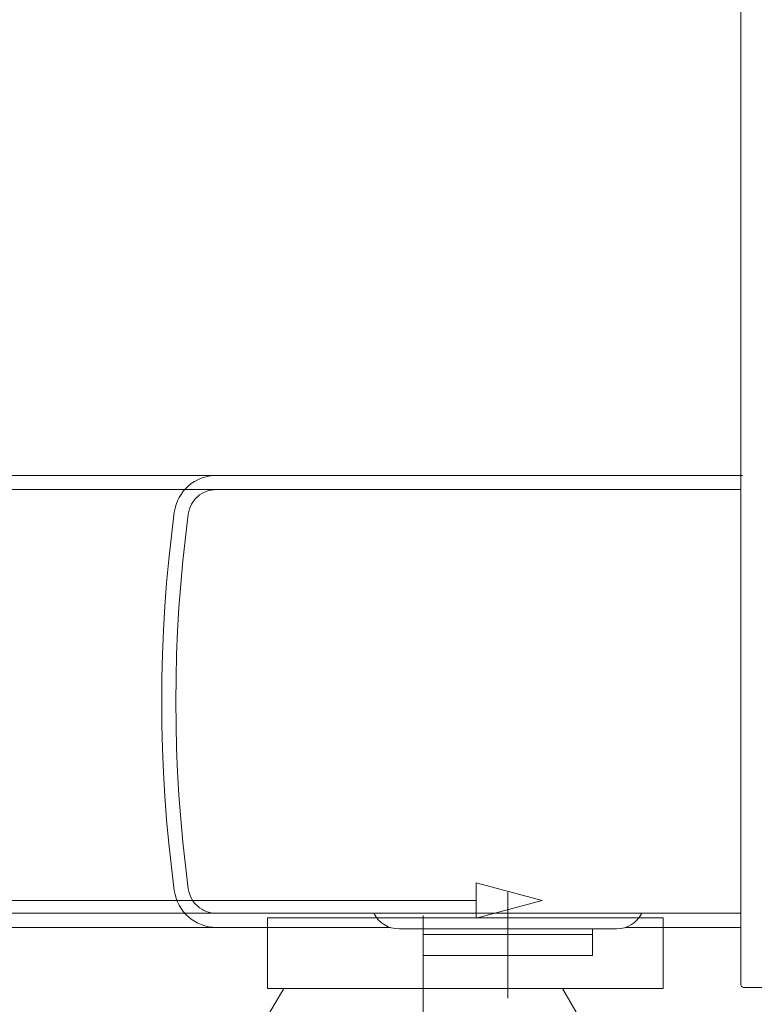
# Paper-space layout 'AD-02 DETAL MONTAŻU DRZWI' of a CAD drawing. Header units: millimetres. Extents: x 0 to 594, y 0 to 550.
# Tile 22 of 99: x 107 to 118, y 123 to 137. Entities that reach past the tile are written whole.
import ezdxf
from ezdxf.xclip import XClip

# ---------------------------------------------------------------- set-up
doc = ezdxf.new("R2010")
doc.units = ezdxf.units.MM
doc.header["$MEASUREMENT"] = 0
doc.header["$XCLIPFRAME"] = 0
for name, pattern in [('DASH_CENTER', [70, 55, -5, 5, -5]), ('DASHED', [2000, 1000, -1000]), ('DOT_CENTER', [1398.6, 1198.8, -99.9, 0, -99.9])]:
    doc.linetypes.add(name, pattern=pattern)
doc.layers.add('A_stolarka_Nr_pióra__1', color=7, linetype='Continuous', lineweight=20)
for name, color, linetype, lineweight, true_color in [('A_stolarka_Nr_pióra__10', 7, 'Continuous', 13, 0x4b4b4b), ('A_stolarka_Nr_pióra__170', 7, 'Continuous', 5, 0x1c1c1c), ('A_stolarka_Nr_pióra__7', 7, 'Continuous', 18, 0x171717)]:
    doc.layers.add(name, color=color, linetype=linetype, lineweight=lineweight, true_color=true_color)

# ---------------------------------------------------------------- blocks, each defined once
blk = doc.blocks.new('Rysunek_2_2', base_point=(-46914.584, -27095.2))
at = {"layer": 'A_stolarka_Nr_pióra__1', "color": 7, "linetype": 'Continuous', "lineweight": 20, "ltscale": 0.2, "flags": 128}
blk.add_lwpolyline([(118.585, 123.409), (117.635, 123.409), (117.624, 123.411), (117.614, 123.414), (117.604, 123.42), (117.596, 123.428), (117.59, 123.438), (117.586, 123.449), (117.585, 123.459), (117.585, 137.808)], dxfattribs=at)
blk.add_lwpolyline([(118.585, 123.409), (117.635, 123.409), (117.624, 123.411), (117.614, 123.414), (117.604, 123.42), (117.596, 123.428), (117.59, 123.438), (117.586, 123.449), (117.585, 123.459), (117.585, 137.808)], dxfattribs=at)
at = {"layer": 'A_stolarka_Nr_pióra__10', "color": 251, "linetype": 'Continuous', "lineweight": 13, "ltscale": 0.2, "true_color": 0x4b4b4b}
for p, q in [((117.607, 130.662), (107.159, 130.662)), ((107.159, 130.462), (117.586, 130.462)), ((107.159, 124.462), (117.586, 124.462)), ((110.886, 124.398), (116.486, 124.398)), ((110.886, 124.398), (110.886, 123.398)), ((116.486, 124.398), (116.486, 123.398)), ((112.623, 124.262), (107.159, 124.262)), ((115.826, 124.243), (112.746, 124.243)), ((113.086, 123.862), (113.086, 124.243)), ((115.486, 123.862), (115.486, 124.243)), ((117.586, 124.262), (115.949, 124.262)), ((113.086, 124.163), (115.486, 124.163)), ((113.086, 123.862), (115.486, 123.862)), ((116.486, 123.398), (110.886, 123.398)), ((111.113, 123.398), (110.886, 123.005)), ((115.059, 123.398), (115.286, 123.005))]:
    blk.add_line(p, q, dxfattribs=at)
at = {"layer": 'A_stolarka_Nr_pióra__10', "color": 251, "linetype": 'DASH_CENTER', "lineweight": 13, "ltscale": 0.2, "true_color": 0x4b4b4b}
blk.add_line((114.286, 123.262), (114.286, 124.763), dxfattribs=at)
at = {"layer": 'A_stolarka_Nr_pióra__10', "color": 251, "linetype": 'DOT_CENTER', "lineweight": 13, "ltscale": 0.2, "true_color": 0x4b4b4b}
for p, q in [((113.086, 124.243), (113.086, 124.43)), ((113.086, 107.442), (113.086, 123.862))]:
    blk.add_line(p, q, dxfattribs=at)
at = {"layer": 'A_stolarka_Nr_pióra__10', "color": 251, "linetype": 'DASHED', "lineweight": 13, "ltscale": 0.2, "true_color": 0x4b4b4b}
for centre, radius, start, end in [((110.159, 130.062), 0.6, 90, 172.3771), ((110.159, 130.062), 0.4, 90, 172.3771), ((129.586, 127.462), 20.2, 172.3771, 187.6229), ((129.586, 127.462), 20, 172.3771, 187.6229), ((110.159, 124.862), 0.6, 187.6229, 270), ((110.159, 124.862), 0.4, 187.6229, 270)]:
    blk.add_arc(centre, radius, start, end, dxfattribs=at)
at = {"layer": 'A_stolarka_Nr_pióra__10', "color": 251, "linetype": 'Continuous', "lineweight": 13, "ltscale": 0.2, "true_color": 0x4b4b4b}
for centre, start, end in [((112.746, 124.643), 206.8272, 270), ((115.826, 124.643), 270, 333.1728)]:
    blk.add_arc(centre, 0.4, start, end, dxfattribs=at)
at = {"layer": 'A_stolarka_Nr_pióra__170', "color": 250, "linetype": 'Continuous', "lineweight": 5, "ltscale": 0.2, "true_color": 0x1c1c1c}
for p, q in [((113.016, 124.643), (93.644, 124.643)), ((113.838, 124.643), (113.016, 124.643))]:
    blk.add_line(p, q, dxfattribs=at)
at = {"layer": 'A_stolarka_Nr_pióra__7', "color": 250, "linetype": 'Continuous', "lineweight": 18, "ltscale": 0.2, "true_color": 0x171717}
for p, q in [((113.838, 124.393), (113.838, 124.893)), ((114.771, 124.643), (113.838, 124.893)), ((114.771, 124.643), (113.838, 124.393))]:
    blk.add_line(p, q, dxfattribs=at)

psp = doc.layouts.new('AD-02 DETAL MONTAŻU DRZWI')

# ---------------------------------------------------------------- block references
at = {"color": 37, "linetype": 'Continuous', "lineweight": 5, "true_color": 0x656532}
ref = psp.add_blockref('Rysunek_2_2', (-46914.584, -27095.2), dxfattribs=at)
XClip(ref).set_block_clipping_path([(33.2101829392, 4.9001792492), (292.97782874, 254.0652997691)])

doc.saveas('drawing.dxf')
